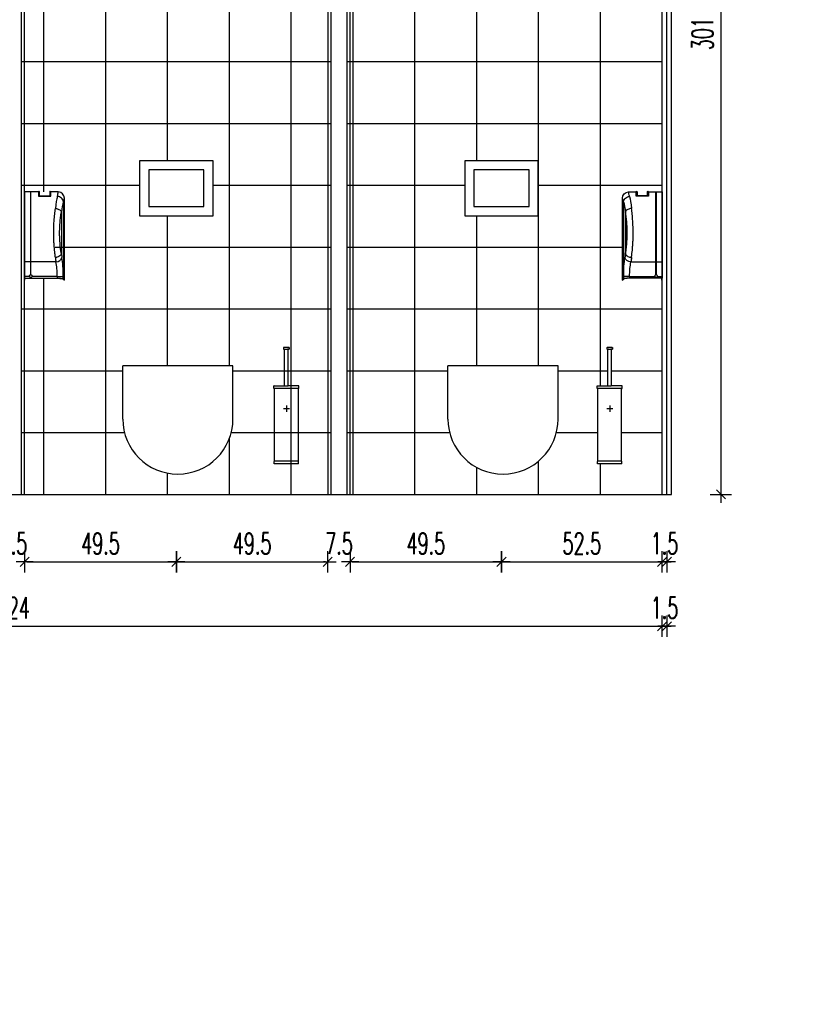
# Model space of a CAD drawing. Header units: centimetres. Extents: x -15121 to 30567, y -60641 to 0.
# Tile 196 of 256: x 11882 to 12142, y -26670 to -26349. Entities that reach past the tile are written whole.
import ezdxf

# ---------------------------------------------------------------- set-up
doc = ezdxf.new("R2010")
doc.units = ezdxf.units.CM
doc.header["$LTSCALE"] = 60
for name, color, linetype in [('AIKA powierzchnie', 6, 'Continuous'), ('AIKA sanitariaty', 7, 'Continuous'), ('AIKA sufity podwieszane', 8, 'Continuous'), ('AIKA TYNK', 5, 'Continuous'), ('AIKA widoki wymiarowanie', 7, 'Continuous'), ('AIKA widokowe', 7, 'Continuous'), ('AIKA ŚCIANA', 8, 'Continuous')]:
    doc.layers.add(name, color=color, linetype=linetype)
doc.styles.add('wymiar', font='txt.shx', dxfattribs={"width": 0.6})
doc.dimstyles.new('Dwudziestka', dxfattribs={"dimtxt": 7, "dimasz": 0.7, "dimexe": 5, "dimexo": 0, "dimgap": 2.5, "dimtad": 1, "dimtoh": 1, "dimdec": 3, "dimrnd": 0.5, "dimdsep": 46, "dimtxsty": 'wymiar', "dimblk": 'znacznik', "dimcen": 0, "dimdle": 5, "dimse1": 1, "dimse2": 1, "dimclrd": 256, "dimclre": 256, "dimclrt": 256, "dimadec": 0, "dimazin": 0, "dimtfac": 0.4, "dimtdec": 3, "dimtix": 1, "dimtofl": 0, "dimtmove": 2, "dimatfit": 3, "dimldrblk": 'znacznik', "dimfxl": 1, "dimtolj": 1, "dimarcsym": 0})

# ---------------------------------------------------------------- blocks, each defined once
blk = doc.blocks.new('Sl szczotka widok')
at = {"layer": 'AIKA sanitariaty', "transparency": 33554610}
for p, q in [((-0.92, 18.96), (-0.93, 18.96)), ((-0.93, 18.96), (-0.93, 18.95)), ((-0.93, 18.95), (-0.93, 18.45)), ((-0.93, 18.45), (-0.93, 18.44)), ((-0.93, 18.44), (-0.92, 18.44)), ((-0.92, 18.98), (-0.91, 18.99)), ((-0.92, 18.98), (-0.92, 18.98)), ((-0.92, 18.97), (-0.92, 18.98)), ((-0.92, 18.96), (-0.92, 18.97)), ((-0.92, 18.44), (-0.92, 18.43)), ((-0.92, 18.42), (-0.92, 18.43)), ((-0.92, 18.43), (-0.92, 18.43)), ((-0.91, 18.41), (-0.92, 18.42)), ((-0.91, 18.99), (-0.9, 18.99)), ((-0.91, 18.99), (-0.91, 18.99)), ((-0.9, 18.41), (-0.91, 18.41)), ((-0.91, 18.41), (-0.91, 18.41)), ((-0.9, 19), (-0.89, 19)), ((-0.9, 18.99), (-0.9, 19)), ((-0.9, 18.4), (-0.9, 18.41)), ((-0.89, 18.4), (-0.9, 18.4)), ((-0.89, 19), (-0.88, 19)), ((-0.88, 18.4), (-0.89, 18.4)), ((-0.88, 19), (-0.88, 19)), ((0.82, 19), (-0.88, 19)), ((-0.88, 18.4), (-0.88, 18.4)), ((-0.88, 18.4), (-0.68, 18.4)), ((-0.68, 18.4), (-0.67, 18.4)), ((-0.66, 18.4), (-0.67, 18.4)), ((-0.66, 18.4), (-0.66, 18.4)), ((-0.66, 18.4), (-0.65, 18.39)), ((-0.66, 18.4), (-0.65, 18.4)), ((-0.63, 18.4), (-0.65, 18.4)), ((-0.65, 18.39), (-0.63, 18.4)), ((-0.65, 18.39), (-0.65, 18.39)), ((-0.65, 18.39), (-0.64, 18.39)), ((-0.64, 18.39), (-0.64, 18.38)), ((-0.64, 18.38), (-0.63, 18.38)), ((-0.63, 18.4), (-0.49, 18.4)), ((-0.63, 18.38), (-0.63, 18.37)), ((-0.63, 18.36), (-0.63, 18.37)), ((-0.63, 18.35), (-0.63, 18.36)), ((-0.63, 18.36), (-0.63, 18.36)), ((-0.63, 6.55), (-0.63, 18.35)), ((-0.49, 18.4), (-0.48, 18.4)), ((-0.45, 18.4), (-0.48, 18.4)), ((-0.45, 18.4), (0.22, 18.4)), ((0.22, 18.4), (0.3, 18.4)), ((0.3, 18.4), (0.3, 18.4)), ((0.37, 18.4), (0.3, 18.4)), ((0.37, 18.4), (0.37, 18.4)), ((0.49, 18.4), (0.37, 18.4)), ((0.57, 18.4), (0.49, 18.4)), ((0.57, 18.4), (0.57, 18.4)), ((0.6, 18.4), (0.57, 18.4)), ((0.57, 18.4), (0.6, 18.39)), ((0.57, 18.35), (0.57, 18.36)), ((0.57, 18.36), (0.58, 18.36)), ((0.57, 6.55), (0.57, 18.35)), ((0.59, 18.39), (0.58, 18.38)), ((0.58, 18.38), (0.58, 18.38)), ((0.58, 18.38), (0.58, 18.37)), ((0.58, 18.36), (0.58, 18.37)), ((0.6, 18.39), (0.59, 18.39)), ((0.59, 18.39), (0.59, 18.39)), ((0.61, 18.4), (0.6, 18.39)), ((0.6, 18.4), (0.61, 18.4)), ((0.62, 18.4), (0.61, 18.4)), ((0.61, 18.4), (0.61, 18.4)), ((0.62, 18.4), (0.82, 18.4)), ((0.82, 19), (0.83, 19)), ((0.82, 18.4), (0.83, 18.4)), ((0.83, 19), (0.84, 19)), ((0.83, 18.4), (0.84, 18.4)), ((0.84, 19), (0.84, 19)), ((0.84, 19), (0.85, 18.99)), ((0.84, 18.4), (0.85, 18.41)), ((0.84, 18.4), (0.84, 18.4)), ((0.85, 18.99), (0.86, 18.99)), ((0.85, 18.41), (0.86, 18.41)), ((0.86, 18.99), (0.86, 18.99)), ((0.86, 18.99), (0.86, 18.98)), ((0.86, 18.98), (0.87, 18.98)), ((0.86, 18.42), (0.87, 18.43)), ((0.86, 18.41), (0.86, 18.42)), ((0.86, 18.41), (0.86, 18.41)), ((0.87, 18.98), (0.87, 18.97)), ((0.87, 18.97), (0.87, 18.96)), ((0.87, 18.96), (0.87, 18.95)), ((0.87, 18.96), (0.87, 18.96)), ((0.87, 18.95), (0.87, 18.45)), ((0.87, 18.45), (0.87, 18.44)), ((0.87, 18.44), (0.87, 18.43)), ((0.87, 18.44), (0.87, 18.44)), ((0.87, 18.43), (0.87, 18.43)), ((-4.13, 6.45), (-4.13, 6.46)), ((-4.13, 6.46), (-4.12, 6.46)), ((-4.13, 5.65), (-4.13, 6.45)), ((-4.11, 6.49), (-4.12, 6.48)), ((-4.12, 6.48), (-4.12, 6.48)), ((-4.12, 6.48), (-4.12, 6.47)), ((-4.12, 6.46), (-4.12, 6.47)), ((-4.1, 6.49), (-4.11, 6.49)), ((-4.11, 6.49), (-4.11, 6.49)), ((-4.09, 6.5), (-4.1, 6.49)), ((-4.08, 6.5), (-4.09, 6.5)), ((-4.09, 6.5), (-4.09, 6.5)), ((-4.08, 6.5), (-4.08, 6.5)), ((-4.08, 6.5), (-0.68, 6.5)), ((-0.67, 6.5), (-0.68, 6.5)), ((-0.66, 6.5), (-0.67, 6.5)), ((-0.65, 6.51), (-0.66, 6.5)), ((-0.66, 6.5), (-0.66, 6.5)), ((-0.66, 6.5), (-0.65, 6.5)), ((-0.65, 6.51), (-0.65, 6.51)), ((-0.64, 6.51), (-0.65, 6.51)), ((-0.65, 6.5), (-0.54, 6.5)), ((-0.63, 6.53), (-0.64, 6.52)), ((-0.64, 6.52), (-0.64, 6.51)), ((-0.63, 6.54), (-0.63, 6.55)), ((-0.63, 6.54), (-0.63, 6.53)), ((-0.63, 6.54), (-0.63, 6.54)), ((-0.63, 6.53), (-0.63, 6.53)), ((-0.54, 6.5), (-0.54, 6.5)), ((-0.54, 6.5), (-0.49, 6.5)), ((-0.49, 6.5), (0.5, 6.5)), ((0.53, 6.5), (0.5, 6.5)), ((0.54, 6.5), (0.53, 6.5)), ((0.6, 6.5), (0.54, 6.5)), ((0.57, 6.54), (0.57, 6.55)), ((0.58, 6.54), (0.57, 6.54)), ((0.58, 6.53), (0.58, 6.54)), ((0.58, 6.52), (0.58, 6.53)), ((0.58, 6.53), (0.58, 6.53)), ((0.59, 6.51), (0.58, 6.52)), ((0.6, 6.51), (0.59, 6.51)), ((0.59, 6.51), (0.59, 6.51)), ((0.61, 6.5), (0.6, 6.51)), ((0.6, 6.5), (0.61, 6.5)), ((0.62, 6.5), (0.61, 6.5)), ((0.61, 6.5), (0.61, 6.5)), ((4.02, 6.5), (0.62, 6.5)), ((4.02, 6.5), (4.03, 6.5)), ((4.03, 6.5), (4.04, 6.5)), ((4.04, 6.5), (4.04, 6.5)), ((4.04, 6.5), (4.05, 6.49)), ((4.05, 6.49), (4.05, 6.49)), ((4.05, 6.49), (4.06, 6.49)), ((4.06, 6.49), (4.06, 6.48)), ((4.06, 6.48), (4.07, 6.48)), ((4.07, 6.48), (4.07, 6.47)), ((4.07, 6.46), (4.07, 6.47)), ((4.07, 6.45), (4.07, 6.46)), ((4.07, 6.46), (4.07, 6.46)), ((4.07, 5.65), (4.07, 6.45)), ((-4.13, 5.64), (-4.13, 5.65)), ((-4.12, 5.64), (-4.13, 5.64)), ((-4.12, 5.63), (-4.12, 5.64)), ((-4.12, 5.62), (-4.12, 5.63)), ((-4.12, 5.63), (-4.12, 5.63)), ((-4.11, 5.61), (-4.12, 5.62)), ((-4.1, 5.61), (-4.11, 5.61)), ((-4.11, 5.61), (-4.11, 5.61)), ((-4.09, 5.6), (-4.1, 5.61)), ((-4.08, 5.6), (-4.09, 5.6)), ((-4.09, 5.6), (-4.09, 5.6)), ((-4.08, 5.6), (-4.08, 5.6)), ((-4.08, 5.6), (-3.93, 5.6)), ((-3.93, -18.15), (-3.93, 5.6)), ((3.87, 5.6), (-3.93, 5.6)), ((3.87, -18.15), (3.87, 5.6)), ((3.87, 5.6), (4.02, 5.6)), ((4.02, 5.6), (4.03, 5.6)), ((4.03, 5.6), (4.04, 5.6)), ((4.04, 5.6), (4.05, 5.61)), ((4.04, 5.6), (4.04, 5.6)), ((4.05, 5.61), (4.05, 5.61)), ((4.05, 5.61), (4.06, 5.61)), ((4.06, 5.62), (4.07, 5.63)), ((4.06, 5.61), (4.06, 5.62)), ((4.07, 5.64), (4.07, 5.65)), ((4.07, 5.64), (4.07, 5.64)), ((4.07, 5.63), (4.07, 5.64)), ((4.07, 5.63), (4.07, 5.63)), ((0, 0), (0, -2)), ((1, -1), (-1, -1)), ((-4.03, -18.25), (-4.03, -18.24)), ((-4.03, -18.24), (-4.02, -18.24)), ((-4.03, -18.95), (-4.03, -18.25)), ((-4.03, -18.96), (-4.03, -18.95)), ((-4.02, -18.96), (-4.03, -18.96)), ((-4.01, -18.21), (-4.02, -18.22)), ((-4.02, -18.22), (-4.02, -18.22)), ((-4.02, -18.22), (-4.02, -18.23)), ((-4.02, -18.24), (-4.02, -18.23)), ((-4.02, -18.96), (-4.02, -18.97)), ((-4.02, -18.97), (-4.02, -18.98)), ((-4.02, -18.97), (-4.02, -18.97)), ((-4.02, -18.98), (-4.01, -18.99)), ((-4, -18.21), (-4.01, -18.21)), ((-4.01, -18.21), (-4.01, -18.21)), ((-4.01, -18.99), (-4, -18.99)), ((-4.01, -18.99), (-4.01, -18.99)), ((-3.99, -18.2), (-4, -18.21)), ((-4, -18.99), (-3.99, -19)), ((-3.98, -18.2), (-3.99, -18.2)), ((-3.99, -18.2), (-3.99, -18.2)), ((-3.99, -19), (-3.98, -19)), ((-3.99, -19), (-3.99, -19)), ((-3.98, -18.2), (-3.97, -18.2)), ((-3.98, -19), (-3.98, -19)), ((3.92, -19), (-3.98, -19)), ((-3.97, -18.2), (-3.96, -18.2)), ((-3.96, -18.2), (-3.95, -18.19)), ((-3.96, -18.2), (-3.96, -18.2)), ((-3.95, -18.19), (-3.95, -18.19)), ((-3.95, -18.19), (-3.94, -18.19)), ((-3.94, -18.18), (-3.93, -18.17)), ((-3.94, -18.19), (-3.94, -18.18)), ((-3.93, -18.16), (-3.93, -18.15)), ((-3.93, -18.16), (-3.93, -18.16)), ((-3.93, -18.17), (-3.93, -18.16)), ((3.87, -18.16), (-3.93, -18.16)), ((-3.93, -18.17), (-3.93, -18.17)), ((3.87, -18.16), (3.87, -18.15)), ((3.88, -18.16), (3.87, -18.16)), ((3.88, -18.17), (3.88, -18.16)), ((3.88, -18.18), (3.88, -18.17)), ((3.88, -18.17), (3.88, -18.17)), ((3.89, -18.19), (3.88, -18.18)), ((3.9, -18.19), (3.89, -18.19)), ((3.89, -18.19), (3.89, -18.19)), ((3.91, -18.2), (3.9, -18.19)), ((3.92, -18.2), (3.91, -18.2)), ((3.91, -18.2), (3.91, -18.2)), ((3.93, -18.2), (3.92, -18.2)), ((3.92, -19), (3.93, -19)), ((3.94, -18.2), (3.93, -18.2)), ((3.93, -19), (3.94, -19)), ((3.94, -18.2), (3.94, -18.2)), ((3.95, -18.21), (3.94, -18.2)), ((3.94, -19), (3.95, -18.99)), ((3.94, -19), (3.94, -19)), ((3.95, -18.21), (3.95, -18.21)), ((3.96, -18.21), (3.95, -18.21)), ((3.95, -18.99), (3.96, -18.99)), ((3.95, -18.99), (3.95, -18.99)), ((3.96, -18.22), (3.96, -18.21)), ((3.97, -18.22), (3.96, -18.22)), ((3.96, -18.98), (3.97, -18.97)), ((3.96, -18.99), (3.96, -18.98)), ((3.97, -18.23), (3.97, -18.22)), ((3.97, -18.24), (3.97, -18.23)), ((3.97, -18.25), (3.97, -18.24)), ((3.97, -18.24), (3.97, -18.24)), ((3.97, -18.95), (3.97, -18.25)), ((3.97, -18.96), (3.97, -18.95)), ((3.97, -18.97), (3.97, -18.96)), ((3.97, -18.96), (3.97, -18.96)), ((3.97, -18.97), (3.97, -18.97))]:
    blk.add_line(p, q, dxfattribs=at)
blk = doc.blocks.new('Sl dozownik papieru bok')
at = {"layer": 'AIKA sanitariaty', "extrusion": (0, 1, 0)}
for p, q in [((0, 11.44), (0, -11.44)), ((1.95, 11.44), (0, 11.44)), ((1.95, 11.44), (1.95, -11.44)), ((2, -11.41), (2, 11.39)), ((2.05, -11.44), (2.05, 11.44)), ((4.5, 11.44), (2.05, 11.44)), ((4.5, 11.49), (4.5, 10.05)), ((4.5, 10.05), (4.65, 10.05)), ((4.65, 10.05), (8.35, 10.05)), ((4.8, 10.2), (4.8, 11.49)), ((8.2, 11.49), (8.2, 10.2)), ((8.35, 10.05), (8.5, 10.05)), ((8.5, 10.05), (8.5, 11.49)), ((11, 11.44), (8.5, 11.44)), ((12.67, 8.16), (12.67, -17.02)), ((13, -6.06), (13, 9.44)), ((12.01, 4.81), (12.01, -8.73)), ((13, -9.06), (13, -6.36)), ((13, -17.36), (13, -9.36)), ((0, -11.44), (0, -16.18)), ((1.95, -11.44), (0, -11.44)), ((1.95, -11.44), (1.95, -15.63)), ((2, -15.6), (2, -11.41)), ((10.22, -11.44), (2.05, -11.44)), ((2.05, -15.63), (2.05, -11.44)), ((0, -16.18), (0, -16.73)), ((1.57, -16.18), (0, -16.18)), ((0, -17.36), (0, -16.73)), ((0, -16.73), (1.95, -16.73)), ((0.1, -17.36), (0, -17.36)), ((0.1, -16.75), (10.64, -16.75)), ((0.1, -17.36), (0.1, -16.75)), ((1.95, -16.5), (1.95, -16.73)), ((2, -16.74), (2, -16.53)), ((2.05, -16.73), (2.05, -16.5)), ((2.05, -16.73), (10.64, -16.73)), ((10.64, -16.18), (2.43, -16.18)), ((10.64, -16.18), (12.61, -16.18)), ((10.64, -16.18), (10.64, -16.73)), ((12.61, -16.98), (12.61, -16.18)), ((13, -17.36), (12.9, -17.36))]:
    blk.add_line(p, q, dxfattribs=at)
at = {"layer": 'AIKA sanitariaty'}
blk.add_line((4.8, 10.2), (8.2, 10.2), dxfattribs=at)
for centre, radius, start, end in [((1.95, 11.39), 0.05, 0, 90), ((2.05, 11.39), 0.05, 90, 180), ((4.65, 11.49), 0.15, 0, 180), ((8.35, 11.49), 0.15, 0, 180), ((11, 9.44), 2, 0, 90), ((2, -16.06), 0.446, 196.352, 263.5691), ((2, -16.06), 0.446, 276.4309, 343.648)]:
    blk.add_arc(centre, radius, start, end, dxfattribs=at)
for centre, major_axis, ratio, start_param, end_param in [((11.55, -1.96), (0, -13.4), 0.141078, 3.616913, 4.070164), ((13.53, -1.96), (0, 11.4), 0.165828, 0.471862, 0.935057), ((13.53, -1.96), (0, 11.4), 0.165828, 2.206536, 2.357098), ((1.95, -11.41), (0.05, 0), 0.707745, 4.712389, 6.283185), ((2.05, -11.41), (-0.05, 0), 0.707745, 0, 1.570796), ((11.55, -1.96), (0, -13.4), 0.141078, 5.354614, 5.498691), ((10.22, -10.03), (1.97, 0.33), 0.702921, 4.596141, 6.051104), ((9.2, -16.18), (0, -6.7), 0.215329, 1.570796, 2.357098), ((11.17, -16.18), (0, 8.7), 0.165828, 4.712389, 5.498691), ((13.48, 27.64), (0, -45), 0.165828, 6.153694, 6.160974), ((13.58, 27.64), (0, -45), 0.165828, 6.153328, 6.160657)]:
    blk.add_ellipse(centre, major_axis=major_axis, ratio=ratio, start_param=start_param, end_param=end_param, dxfattribs=at)
for points, knots in [([(10.69, 9.96), (10.72, 10.13), (10.76, 10.29), (10.85, 10.75), (10.9, 11), (10.97, 11.3), (10.99, 11.38), (11, 11.43), (11, 11.44), (11, 11.44)], [665.068332, 665.068332, 665.068332, 665.068332, 674.873359, 674.873359, 696.15174, 696.15174, 712.840829, 712.840829, 719.36757, 719.36757, 719.36757, 719.36757]), ([(12.67, 8.2), (12.65, 8.43), (12.58, 8.66), (12.35, 9.08), (12.19, 9.28), (11.81, 9.59), (11.61, 9.72), (11.16, 9.89), (10.93, 9.94), (10.69, 9.96), (10.69, 9.96), (10.69, 9.96)], [0, 0, 0, 0, 7.811334, 7.811334, 15.623566, 15.623566, 22.812435, 22.812435, 29.999926, 29.999926, 30.008028, 30.008028, 30.008028, 30.008028]), ([(12.67, 8.16), (12.71, 8.31), (12.74, 8.46), (12.84, 8.86), (12.9, 9.06), (12.97, 9.32), (12.99, 9.39), (13, 9.44), (13, 9.44), (13, 9.44)], [664.576978, 664.576978, 664.576978, 664.576978, 674.873359, 674.873359, 696.15174, 696.15174, 712.840829, 712.840829, 719.36757, 719.36757, 719.36757, 719.36757]), ([(12.67, 8.2), (12.67, 8.19), (12.67, 8.19), (12.67, 8.18), (12.67, 8.17), (12.67, 8.16)], [25.154736, 25.154736, 25.154736, 25.154736, 25.2068571, 25.2068571, 25.5412471, 25.5412471, 25.5412471, 25.5412471]), ([(10.04, -9.98), (9.98, -9.57), (9.93, -9.14), (9.8, -7.96), (9.72, -7.18), (9.63, -5.96), (9.6, -5.53), (9.55, -4.67), (9.54, -4.24), (9.5, -3.19), (9.49, -2.57), (9.49, -1.96), (9.49, -1.09), (9.51, -0.22), (9.59, 1.48), (9.64, 2.32), (9.77, 3.81), (9.84, 4.48), (9.96, 5.44), (10, 5.76), (10.04, 6.07)], [645.898161, 645.898161, 645.898161, 645.898161, 659.198751, 659.198751, 681.041528, 681.041528, 692.345125, 692.345125, 703.648717, 703.648717, 719.365815, 719.365815, 719.365815, 741.542046, 741.542046, 763.718271, 763.718271, 782.93566, 782.93566, 792.832229, 792.832229, 792.832229, 792.832229]), ([(10.04, 6.07), (10.04, 6.07), (10.04, 6.07), (10.05, 6.07), (10.05, 6.07), (10.07, 6.07), (10.07, 6.07), (10.09, 6.06), (10.11, 6.06), (10.14, 6.06), (10.17, 6.05), (10.25, 6.04), (10.3, 6.03), (10.45, 6.01), (10.55, 5.98), (10.85, 5.9), (11.03, 5.82), (11.41, 5.63), (11.59, 5.49), (11.86, 5.2), (11.96, 5.05), (12, 4.89)], [-0.008999, -0.008999, -0.008999, -0.008999, 0, 0, 0.195131, 0.195131, 0.390205, 0.390205, 0.780355, 0.780355, 1.560665, 1.560665, 3.121408, 3.121408, 6.243965, 6.243965, 12.498055, 12.498055, 20.307105, 20.307105, 28.11533, 28.11533, 28.11533, 28.11533]), ([(12, -8.81), (11.94, -8.45), (11.88, -8.07), (11.74, -7.06), (11.66, -6.4), (11.57, -5.36), (11.54, -5), (11.49, -4.27), (11.47, -3.9), (11.44, -3.01), (11.42, -2.48), (11.42, -1.96), (11.42, -1.22), (11.45, -0.48), (11.52, 0.97), (11.58, 1.68), (11.72, 2.95), (11.79, 3.52), (11.91, 4.35), (11.96, 4.62), (12, 4.89)], [645.629, 645.629, 645.629, 645.629, 659.198751, 659.198751, 681.041528, 681.041528, 692.345125, 692.345125, 703.648717, 703.648717, 719.365815, 719.365815, 719.365815, 741.542046, 741.542046, 763.718271, 763.718271, 782.93566, 782.93566, 793.101387, 793.101387, 793.101387, 793.101387]), ([(12, 4.89), (12, 4.89), (12, 4.89), (12, 4.88), (12, 4.87), (12, 4.86), (12.01, 4.85), (12.01, 4.83), (12.01, 4.82), (12.01, 4.81)], [125.169211, 125.169211, 125.169211, 125.169211, 125.262842, 125.262842, 125.558179, 125.558179, 125.889339, 125.889339, 126.290447, 126.290447, 126.290447, 126.290447]), ([(13, -6.36), (13, -6.34), (13, -6.32), (13, -6.28), (13, -6.26), (13, -6.22), (13, -6.21), (13, -6.17), (13, -6.16), (13, -6.13), (13, -6.12), (13, -6.1), (13, -6.09), (13, -6.07), (13, -6.07), (13, -6.06), (13, -6.06), (13, -6.06)], [9.040508, 9.040508, 9.040508, 9.040508, 9.60554, 9.60554, 10.170572, 10.170572, 10.735604, 10.735604, 11.300635, 11.300635, 11.865667, 11.865667, 12.430699, 12.430699, 12.995731, 12.995731, 13.560763, 13.560763, 13.560763, 13.560763]), ([(12, -8.81), (11.96, -8.97), (11.86, -9.12), (11.59, -9.41), (11.41, -9.54), (11.03, -9.74), (10.85, -9.81), (10.55, -9.9), (10.45, -9.92), (10.3, -9.95), (10.25, -9.96), (10.17, -9.97), (10.14, -9.97), (10.11, -9.98), (10.09, -9.98), (10.07, -9.98), (10.07, -9.98), (10.05, -9.98), (10.05, -9.98), (10.04, -9.98), (10.04, -9.98), (10.04, -9.98)], [0, 0, 0, 0, 7.812705, 7.812705, 15.626234, 15.626234, 21.883911, 21.883911, 25.00826, 25.00826, 26.569898, 26.569898, 27.350657, 27.350657, 27.74103, 27.74103, 27.936216, 27.936216, 28.131463, 28.131463, 28.140466, 28.140466, 28.140466, 28.140466]), ([(12.01, -8.73), (12.01, -8.74), (12.01, -8.76), (12, -8.78), (12, -8.79), (12, -8.8), (12, -8.81), (12, -8.81)], [0, 0, 0, 0, 0.4713843, 0.4713843, 0.7522977, 0.7522977, 0.8768388, 0.8768388, 0.8768388, 0.8768388]), ([(13, -9.36), (13, -9.36), (13, -9.36), (13, -9.35), (13, -9.34), (13, -9.33), (13, -9.32), (13, -9.3), (13, -9.28), (13, -9.26), (13, -9.24), (13, -9.21), (13, -9.19), (13, -9.15), (13, -9.14), (13, -9.1), (13, -9.08), (13, -9.06)], [4.520254, 4.520254, 4.520254, 4.520254, 5.085286, 5.085286, 5.650318, 5.650318, 6.215349, 6.215349, 6.780381, 6.780381, 7.345413, 7.345413, 7.910445, 7.910445, 8.475477, 8.475477, 9.040508, 9.040508, 9.040508, 9.040508]), ([(1.57, -16.18), (1.56, -16.13), (1.55, -16.07), (1.56, -15.96), (1.58, -15.91), (1.63, -15.81), (1.67, -15.77), (1.74, -15.7), (1.78, -15.68), (1.86, -15.64), (1.91, -15.63), (1.95, -15.63)], [0, 0, 0, 0, 1.67973, 1.67973, 3.345317, 3.345317, 5.029283, 5.029283, 6.356617, 6.356617, 7.680543, 7.680543, 7.680543, 7.680543]), ([(1.95, -15.63), (1.95, -15.63), (1.95, -15.63), (1.96, -15.63), (1.96, -15.63), (1.96, -15.63), (1.97, -15.63), (1.97, -15.62), (1.98, -15.62), (1.99, -15.62), (1.99, -15.61), (2, -15.61), (2, -15.61), (2, -15.6), (2, -15.6), (2, -15.6)], [0, 0, 0, 0, 0.0386857, 0.0386857, 0.0913353, 0.0913353, 0.2058954, 0.2058954, 0.3596081, 0.3596081, 0.5465586, 0.5465586, 0.7588633, 0.7588633, 0.8308353, 0.8308353, 0.8308353, 0.8308353]), ([(2, -15.6), (2, -15.6), (2, -15.6), (2, -15.61), (2.01, -15.61), (2.01, -15.62), (2.02, -15.62), (2.03, -15.62), (2.03, -15.63), (2.04, -15.63), (2.04, -15.63), (2.05, -15.63), (2.05, -15.63), (2.05, -15.63), (2.05, -15.63), (2.05, -15.63)], [0.2918775, 0.2918775, 0.2918775, 0.2918775, 0.3960463, 0.3960463, 0.6263589, 0.6263589, 0.8143675, 0.8143675, 0.9971347, 0.9971347, 1.063857, 1.063857, 1.0956106, 1.0956106, 1.1232919, 1.1232919, 1.1232919, 1.1232919]), ([(2.05, -15.63), (2.11, -15.64), (2.17, -15.65), (2.27, -15.71), (2.31, -15.75), (2.39, -15.84), (2.41, -15.89), (2.44, -15.98), (2.45, -16.02), (2.45, -16.1), (2.44, -16.14), (2.43, -16.18)], [0, 0, 0, 0, 1.776792, 1.776792, 3.535319, 3.535319, 5.25857, 5.25857, 6.469223, 6.469223, 7.686222, 7.686222, 7.686222, 7.686222]), ([(2, -16.53), (2, -16.53), (2, -16.52), (1.99, -16.52), (1.99, -16.51), (1.98, -16.51), (1.97, -16.51), (1.96, -16.5), (1.96, -16.5), (1.96, -16.5), (1.95, -16.5), (1.95, -16.5), (1.95, -16.5), (1.95, -16.5)], [0.0002596, 0.0002596, 0.0002596, 0.0002596, 0.229786, 0.229786, 0.4547161, 0.4547161, 0.6651443, 0.6651443, 0.7616079, 0.7616079, 0.8255576, 0.8255576, 0.8366718, 0.8366718, 0.8366718, 0.8366718]), ([(1.95, -16.73), (1.96, -16.73), (1.96, -16.73), (1.98, -16.73), (1.98, -16.73), (1.99, -16.73), (1.99, -16.73), (2, -16.73), (2, -16.74), (2, -16.74)], [1.517308, 1.517308, 1.517308, 1.517308, 1.7062116, 1.7062116, 1.8951152, 1.8951152, 2.0855545, 2.0855545, 2.2759938, 2.2759938, 2.2759938, 2.2759938]), ([(2.05, -16.5), (2.05, -16.5), (2.05, -16.5), (2.04, -16.5), (2.04, -16.5), (2.04, -16.5), (2.03, -16.5), (2.02, -16.51), (2.02, -16.51), (2.01, -16.52), (2.01, -16.52), (2, -16.52), (2, -16.53), (2, -16.53)], [0.8160481, 0.8160481, 0.8160481, 0.8160481, 0.8455755, 0.8455755, 0.9154752, 0.9154752, 1.0346429, 1.0346429, 1.252889, 1.252889, 1.456001, 1.456001, 1.6530857, 1.6530857, 1.6530857, 1.6530857]), ([(2, -16.74), (2, -16.74), (2, -16.73), (2.01, -16.73), (2.01, -16.73), (2.02, -16.73), (2.02, -16.73), (2.04, -16.73), (2.04, -16.73), (2.05, -16.73)], [2.2759326, 2.2759326, 2.2759326, 2.2759326, 2.467066, 2.467066, 2.6581995, 2.6581995, 2.8464085, 2.8464085, 3.0346176, 3.0346176, 3.0346176, 3.0346176]), ([(10.64, -16.73), (10.77, -16.73), (10.9, -16.73), (11.16, -16.74), (11.28, -16.75), (11.53, -16.76), (11.65, -16.77), (11.86, -16.8), (11.96, -16.81), (12.14, -16.84), (12.23, -16.85), (12.37, -16.89), (12.44, -16.9), (12.54, -16.94), (12.58, -16.95), (12.61, -16.97), (12.61, -16.98), (12.61, -16.98)], [60.506898, 60.506898, 60.506898, 60.506898, 64.273678, 64.273678, 68.040459, 68.040459, 71.80724, 71.80724, 75.574021, 75.574021, 79.379576, 79.379576, 83.185131, 83.185131, 86.990686, 86.990686, 87.56164, 87.56164, 87.56164, 87.56164]), ([(10.64, -16.75), (10.76, -16.75), (10.88, -16.75), (11.13, -16.76), (11.25, -16.76), (11.48, -16.78), (11.6, -16.79), (11.8, -16.81), (11.9, -16.82), (12.07, -16.85), (12.15, -16.86), (12.29, -16.89), (12.35, -16.91), (12.45, -16.94), (12.48, -16.96), (12.51, -16.98), (12.51, -16.98), (12.52, -16.98)], [0, 0, 0, 0, 3.57835, 3.57835, 7.156699, 7.156699, 10.735049, 10.735049, 14.313398, 14.313398, 17.928234, 17.928234, 21.54307, 21.54307, 25.157906, 25.157906, 25.699958, 25.699958, 25.699958, 25.699958]), ([(12.57, -17.02), (12.6, -17.05), (12.63, -17.08), (12.7, -17.16), (12.75, -17.21), (12.82, -17.28), (12.85, -17.31), (12.89, -17.35), (12.9, -17.36), (12.9, -17.36)], [7.773219, 7.773219, 7.773219, 7.773219, 14.844533, 14.844533, 29.689066, 29.689066, 44.5336, 44.5336, 59.378133, 59.378133, 59.378133, 59.378133]), ([(12.67, -17.02), (12.7, -17.05), (12.73, -17.08), (12.8, -17.16), (12.85, -17.21), (12.92, -17.28), (12.95, -17.31), (12.99, -17.35), (13, -17.36), (13, -17.36)], [7.774572, 7.774572, 7.774572, 7.774572, 14.878773, 14.878773, 29.757545, 29.757545, 44.636318, 44.636318, 59.515091, 59.515091, 59.515091, 59.515091])]:
    blk.add_open_spline(points, degree=3, knots=knots, dxfattribs=at)
blk = doc.blocks.new('znacznik')
at = {"color": 0}
for points in [[(0, -5), (0, 5)], [(-4, 0), (4, 0)]]:
    blk.add_lwpolyline(points, dxfattribs=at)
at = {"color": 1}
blk.add_lwpolyline([(-2.12, -2.12), (2.12, 2.12)], dxfattribs=at)
blk = doc.blocks.new('*D6373')
at = {"layer": 'AIKA widoki wymiarowanie', "lineweight": -2}
blk.add_line((11884.81, -26525.61), (11932.98, -26525.61), dxfattribs=at)
at = {"layer": 'Defpoints', "color": 0}
for p in [(11933.68, -26461.6), (11884.11, -26486.25), (11933.68, -26525.61)]:
    blk.add_point(p, dxfattribs=at)
at = {"layer": 'AIKA widoki wymiarowanie', "linetype": 'ByBlock', "lineweight": -2, "xscale": 0.7, "yscale": 0.7, "zscale": 0.7, "rotation": 180}
blk.add_blockref('znacznik', (11884.11, -26525.61), dxfattribs=at)
at = {"layer": 'AIKA widoki wymiarowanie', "linetype": 'ByBlock', "lineweight": -2, "xscale": 0.7, "yscale": 0.7, "zscale": 0.7}
blk.add_blockref('znacznik', (11933.68, -26525.61), dxfattribs=at)
at = {"layer": 'AIKA widoki wymiarowanie', "insert": (11908.89, -26519.61), "char_height": 7, "attachment_point": 5, "style": 'wymiar'}
blk.add_mtext('\\A1;49.5', dxfattribs=at)
blk = doc.blocks.new('*D6374')
at = {"layer": 'AIKA widoki wymiarowanie', "lineweight": -2}
blk.add_line((11934.38, -26525.61), (11982.44, -26525.61), dxfattribs=at)
at = {"layer": 'Defpoints', "color": 0}
for p in [(11933.68, -26461.6), (11983.14, -26484.4), (11983.14, -26525.61)]:
    blk.add_point(p, dxfattribs=at)
at = {"layer": 'AIKA widoki wymiarowanie', "linetype": 'ByBlock', "lineweight": -2, "xscale": 0.7, "yscale": 0.7, "zscale": 0.7, "rotation": 180}
blk.add_blockref('znacznik', (11933.68, -26525.61), dxfattribs=at)
at = {"layer": 'AIKA widoki wymiarowanie', "linetype": 'ByBlock', "lineweight": -2, "xscale": 0.7, "yscale": 0.7, "zscale": 0.7}
blk.add_blockref('znacznik', (11983.14, -26525.61), dxfattribs=at)
at = {"layer": 'AIKA widoki wymiarowanie', "insert": (11958.41, -26519.61), "char_height": 7, "attachment_point": 5, "style": 'wymiar'}
blk.add_mtext('\\A1;49.5', dxfattribs=at)
blk = doc.blocks.new('*D6376')
at = {"layer": 'AIKA widoki wymiarowanie', "lineweight": -2}
blk.add_line((11991.14, -26525.61), (12039.2, -26525.61), dxfattribs=at)
at = {"layer": 'Defpoints', "color": 0}
for p in [(12039.9, -26461.6), (11990.44, -26484.59), (12039.9, -26525.61)]:
    blk.add_point(p, dxfattribs=at)
at = {"layer": 'AIKA widoki wymiarowanie', "linetype": 'ByBlock', "lineweight": -2, "xscale": 0.7, "yscale": 0.7, "zscale": 0.7, "rotation": 180}
blk.add_blockref('znacznik', (11990.44, -26525.61), dxfattribs=at)
at = {"layer": 'AIKA widoki wymiarowanie', "linetype": 'ByBlock', "lineweight": -2, "xscale": 0.7, "yscale": 0.7, "zscale": 0.7}
blk.add_blockref('znacznik', (12039.9, -26525.61), dxfattribs=at)
at = {"layer": 'AIKA widoki wymiarowanie', "insert": (12015.17, -26519.61), "char_height": 7, "attachment_point": 5, "style": 'wymiar'}
blk.add_mtext('\\A1;49.5', dxfattribs=at)
blk = doc.blocks.new('*D6377')
at = {"layer": 'AIKA widoki wymiarowanie', "lineweight": -2, "transparency": 16777216}
blk.add_line((12040.6, -26525.61), (12091.71, -26525.61), dxfattribs=at)
at = {"layer": 'Defpoints', "color": 0, "transparency": 16777216}
for p in [(12039.9, -26461.6), (12092.41, -26503.6), (12092.41, -26525.61)]:
    blk.add_point(p, dxfattribs=at)
at = {"layer": 'AIKA widoki wymiarowanie', "lineweight": -2, "transparency": 16777216, "xscale": 0.7, "yscale": 0.7, "zscale": 0.7, "rotation": 180}
blk.add_blockref('znacznik', (12039.9, -26525.61), dxfattribs=at)
at = {"layer": 'AIKA widoki wymiarowanie', "lineweight": -2, "transparency": 16777216, "xscale": 0.7, "yscale": 0.7, "zscale": 0.7}
blk.add_blockref('znacznik', (12092.41, -26525.61), dxfattribs=at)
at = {"layer": 'AIKA widoki wymiarowanie', "transparency": 16777216, "insert": (12066.16, -26519.61), "char_height": 7, "attachment_point": 5, "style": 'wymiar'}
blk.add_mtext('\\A1;52.5', dxfattribs=at)
blk = doc.blocks.new('*D6378')
at = {"layer": 'AIKA widoki wymiarowanie', "lineweight": -2, "transparency": 16777216}
for p, q in [((12091.71, -26525.61), (12091.01, -26525.61)), ((12094.61, -26525.61), (12095.31, -26525.61))]:
    blk.add_line(p, q, dxfattribs=at)
at = {"layer": 'Defpoints', "color": 0, "transparency": 16777216}
for p in [(12092.41, -26503.6), (12093.91, -26503.6), (12093.91, -26525.61)]:
    blk.add_point(p, dxfattribs=at)
at = {"layer": 'AIKA widoki wymiarowanie', "lineweight": -2, "transparency": 16777216, "xscale": 0.7, "yscale": 0.7, "zscale": 0.7}
blk.add_blockref('znacznik', (12092.41, -26525.61), dxfattribs=at)
at = {"layer": 'AIKA widoki wymiarowanie', "lineweight": -2, "transparency": 16777216, "xscale": 0.7, "yscale": 0.7, "zscale": 0.7, "rotation": 180}
blk.add_blockref('znacznik', (12093.91, -26525.61), dxfattribs=at)
at = {"layer": 'AIKA widoki wymiarowanie', "transparency": 16777216, "insert": (12093.16, -26519.61), "char_height": 7, "attachment_point": 5, "style": 'wymiar'}
blk.add_mtext('\\A1;1.5', dxfattribs=at)
blk = doc.blocks.new('*D6296')
at = {"layer": 'AIKA widoki wymiarowanie', "lineweight": -2}
blk.add_line((11669.11, -26546.65), (12091.71, -26546.65), dxfattribs=at)
at = {"layer": 'Defpoints', "color": 0}
for p in [(11668.41, -26493.49), (12092.41, -26493.49), (12092.41, -26546.65)]:
    blk.add_point(p, dxfattribs=at)
at = {"layer": 'AIKA widoki wymiarowanie', "linetype": 'ByBlock', "lineweight": -2, "xscale": 0.7, "yscale": 0.7, "zscale": 0.7, "rotation": 180}
blk.add_blockref('znacznik', (11668.41, -26546.65), dxfattribs=at)
at = {"layer": 'AIKA widoki wymiarowanie', "linetype": 'ByBlock', "lineweight": -2, "xscale": 0.7, "yscale": 0.7, "zscale": 0.7}
blk.add_blockref('znacznik', (12092.41, -26546.65), dxfattribs=at)
at = {"layer": 'AIKA widoki wymiarowanie', "insert": (11880.41, -26540.65), "char_height": 7, "attachment_point": 5, "style": 'wymiar'}
blk.add_mtext('\\A1;424', dxfattribs=at)
blk = doc.blocks.new('*D6297')
at = {"layer": 'AIKA widoki wymiarowanie', "lineweight": -2}
for p, q in [((12091.71, -26546.65), (12091.01, -26546.65)), ((12094.61, -26546.65), (12095.31, -26546.65))]:
    blk.add_line(p, q, dxfattribs=at)
at = {"layer": 'Defpoints', "color": 0}
for p in [(12092.41, -26493.49), (12093.91, -26493.49), (12093.91, -26546.65)]:
    blk.add_point(p, dxfattribs=at)
at = {"layer": 'AIKA widoki wymiarowanie', "linetype": 'ByBlock', "lineweight": -2, "xscale": 0.7, "yscale": 0.7, "zscale": 0.7}
blk.add_blockref('znacznik', (12092.41, -26546.65), dxfattribs=at)
at = {"layer": 'AIKA widoki wymiarowanie', "linetype": 'ByBlock', "lineweight": -2, "xscale": 0.7, "yscale": 0.7, "zscale": 0.7, "rotation": 180}
blk.add_blockref('znacznik', (12093.91, -26546.65), dxfattribs=at)
at = {"layer": 'AIKA widoki wymiarowanie', "insert": (12093.16, -26540.65), "char_height": 7, "attachment_point": 5, "style": 'wymiar'}
blk.add_mtext('\\A1;1.5', dxfattribs=at)
blk = doc.blocks.new('*D6387')
at = {"layer": 'AIKA widoki wymiarowanie', "lineweight": -2, "transparency": 16777216}
blk.add_line((12111.58, -26203.3), (12111.58, -26502.9), dxfattribs=at)
at = {"layer": 'Defpoints', "color": 0, "transparency": 16777216}
for p in [(12092.41, -26202.6), (12092.41, -26503.6), (12111.58, -26503.6)]:
    blk.add_point(p, dxfattribs=at)
at = {"layer": 'AIKA widoki wymiarowanie', "lineweight": -2, "transparency": 16777216, "xscale": 0.7, "yscale": 0.7, "zscale": 0.7}
for p, rotation in [((12111.58, -26202.6), 90), ((12111.58, -26503.6), 270)]:
    blk.add_blockref('znacznik', p, dxfattribs=dict(at, rotation=rotation))
at = {"layer": 'AIKA widoki wymiarowanie', "transparency": 16777216, "insert": (12105.58, -26353.1), "char_height": 7, "attachment_point": 5, "rotation": 90, "style": 'wymiar'}
blk.add_mtext('\\A1;301', dxfattribs=at)
blk = doc.blocks.new('*D7277')
at = {"layer": 'AIKA widoki wymiarowanie', "lineweight": -2}
for p, q in [((11876.11, -26525.61), (11875.41, -26525.61)), ((11884.81, -26525.61), (11885.51, -26525.61))]:
    blk.add_line(p, q, dxfattribs=at)
at = {"layer": 'Defpoints', "color": 0}
for p in [(11876.81, -26522.11), (11884.11, -26522.11), (11884.11, -26525.61)]:
    blk.add_point(p, dxfattribs=at)
at = {"layer": 'AIKA widoki wymiarowanie', "linetype": 'ByBlock', "lineweight": -2, "xscale": 0.7, "yscale": 0.7, "zscale": 0.7}
blk.add_blockref('znacznik', (11876.81, -26525.61), dxfattribs=at)
at = {"layer": 'AIKA widoki wymiarowanie', "linetype": 'ByBlock', "lineweight": -2, "xscale": 0.7, "yscale": 0.7, "zscale": 0.7, "rotation": 180}
blk.add_blockref('znacznik', (11884.11, -26525.61), dxfattribs=at)
at = {"layer": 'AIKA widoki wymiarowanie', "insert": (11880.46, -26519.61), "char_height": 7, "attachment_point": 5, "style": 'wymiar'}
blk.add_mtext('\\A1;7.5', dxfattribs=at)
blk = doc.blocks.new('*D7278')
at = {"layer": 'AIKA widoki wymiarowanie', "lineweight": -2}
for p, q in [((11982.44, -26525.61), (11981.74, -26525.61)), ((11991.14, -26525.61), (11991.84, -26525.61))]:
    blk.add_line(p, q, dxfattribs=at)
at = {"layer": 'Defpoints', "color": 0}
for p in [(11983.14, -26522.11), (11990.44, -26522.11), (11990.44, -26525.61)]:
    blk.add_point(p, dxfattribs=at)
at = {"layer": 'AIKA widoki wymiarowanie', "linetype": 'ByBlock', "lineweight": -2, "xscale": 0.7, "yscale": 0.7, "zscale": 0.7}
blk.add_blockref('znacznik', (11983.14, -26525.61), dxfattribs=at)
at = {"layer": 'AIKA widoki wymiarowanie', "linetype": 'ByBlock', "lineweight": -2, "xscale": 0.7, "yscale": 0.7, "zscale": 0.7, "rotation": 180}
blk.add_blockref('znacznik', (11990.44, -26525.61), dxfattribs=at)
at = {"layer": 'AIKA widoki wymiarowanie', "insert": (11986.79, -26519.61), "char_height": 7, "attachment_point": 5, "style": 'wymiar'}
blk.add_mtext('\\A1;7.5', dxfattribs=at)

msp = doc.modelspace()

# ---------------------------------------------------------------- hatches: boundary and pattern name
at = {"layer": 'AIKA sufity podwieszane', "transparency": 33554610}
h = msp.add_hatch(dxfattribs=at)
h.set_pattern_fill('ANSI32', color=8, angle=0.6)
h.set_pattern_definition([(45.6, (4466.2785, -1566.11), (-6.8053523, 6.6642933), []), (45.6, (4470.768, -1566.063), (-6.8053523, 6.6642933), [])])
h.paths.add_polyline_path([(12093.9146, -26117.5987), (11666.9146, -26117.5987), (11666.9146, -26202.5987, -1), (11669.9146, -26202.5987), (12092.4146, -26202.5987), (12093.9146, -26202.5987)])
h.paths.add_polyline_path([(12081.094, -27428.3228), (12163.2602, -27428.3228), (12163.2602, -27404.0522), (12081.094, -27404.0522)], flags=9)
h.paths.add_polyline_path([(12114.3702, -27401.1671), (12330.3134, -27401.1671), (12330.3134, -27377.6842), (12114.3702, -27377.6842)], flags=9)
h.paths.add_polyline_path([(12002.4864, -27495.7987), (12060.0402, -27495.7987), (12060.0402, -27471.4304), (12002.4864, -27471.4304)], flags=9)
h.paths.add_polyline_path([(11930.778, -27431.4066), (12012.9714, -27431.4066), (12012.9714, -27407.1523), (11930.778, -27407.1523)], flags=9)
h.paths.add_polyline_path([(12003.6509, -27363.3126), (12519.4158, -27363.3126), (12519.4158, -27327.3381), (12003.6509, -27327.3381)], flags=9)
h.paths.add_polyline_path([(11967.1775, -27382.7098), (12564.7628, -27382.7098), (12564.7628, -27357.3546), (11967.1775, -27357.3546)], flags=9)
h.paths.add_polyline_path([(12288.6922, -27501.0627), (12423.7404, -27501.0627), (12423.7404, -27470.1832), (12288.6922, -27470.1832)], flags=9)
h.paths.add_polyline_path([(11932.4463, -27495.6231), (12002.4419, -27495.6231), (12002.4419, -27470.9456), (11932.4463, -27470.9456)], flags=9)
h.paths.add_polyline_path([(11932.4843, -27462.0595), (11994.0262, -27462.0595), (11994.0262, -27437.8052), (11932.4843, -27437.8052)], flags=9)
h.paths.add_polyline_path([(12074.5007, -27495.5716), (12259.3272, -27495.5716), (12259.3272, -27471.2033), (12074.5007, -27471.2033)], flags=9)
h.paths.add_polyline_path([(12083.149, -27467.6483), (12496.2862, -27467.6483), (12496.2862, -27436.3619), (12083.149, -27436.3619)], flags=9)
h.paths.add_polyline_path([(12483.5205, -27493.9928), (12503.8627, -27493.9928), (12503.8627, -27470.0477), (12483.5205, -27470.0477)], flags=9)
h.paths.add_polyline_path([(11513.2396, -27035.7614), (11551.7125, -27035.7592), (11551.7101, -26993.8772), (11513.2372, -26993.8794)], flags=9)
h.paths.add_polyline_path([(11060.4933, -27035.7614), (11098.9662, -27035.7592), (11098.9638, -26993.8772), (11060.4909, -26993.8794)], flags=9)
h.paths.add_polyline_path([(11919.1026, -26980.6538), (11990.4597, -26980.6538), (11990.4597, -26967.1538), (11919.1026, -26967.1538)], flags=9)
h.paths.add_polyline_path([(11917.5413, -27058.0538), (11988.8984, -27058.0538), (11988.8984, -27044.5538), (11917.5413, -27044.5538)], flags=9)
h.paths.add_polyline_path([(11700.1916, -26844.6838), (11755.1529, -26844.6806), (11755.1495, -26784.8493), (11700.1882, -26784.8524)], flags=9)
h.paths.add_polyline_path([(11427.3267, -26845.5688), (11482.288, -26845.5656), (11482.2845, -26785.7342), (11427.3233, -26785.7374)], flags=9)
h.paths.add_polyline_path([(11294.0432, -26979.8538), (11365.4003, -26979.8538), (11365.4003, -26966.3538), (11294.0432, -26966.3538)], flags=9)
h.paths.add_polyline_path([(11295.6045, -27057.2538), (11366.9616, -27057.2538), (11366.9616, -27043.7538), (11295.6045, -27043.7538)], flags=9)
h.paths.add_polyline_path([(11521.8166, -26931.977), (11552.5502, -26931.977), (11552.5502, -26881.6152), (11521.8166, -26881.6152)], flags=9)
h.paths.add_polyline_path([(11232.9438, -26931.977), (11263.6773, -26931.977), (11263.6773, -26881.6152), (11232.9438, -26881.6152)], flags=9)
h.paths.add_polyline_path([(11157.3038, -26932.0267), (11188.0374, -26932.0267), (11188.0374, -26881.6649), (11157.3038, -26881.6649)], flags=9)
h.paths.add_polyline_path([(11072.9438, -26931.977), (11103.6773, -26931.977), (11103.6773, -26881.6152), (11072.9438, -26881.6152)], flags=9)
h.paths.add_polyline_path([(11054.4564, -26845.5688), (11109.4177, -26845.5656), (11109.4142, -26785.7342), (11054.4529, -26785.7374)], flags=9)
h.paths.add_polyline_path([(10559.4245, -26844.6838), (10614.3858, -26844.6806), (10614.3823, -26784.8493), (10559.421, -26784.8524)], flags=9)
h.paths.add_polyline_path([(12171.0529, -26276.6882), (12226.0142, -26276.685), (12226.0107, -26216.8536), (12171.0495, -26216.8568)], flags=9)
h.paths.add_polyline_path([(11673.2315, -26276.5731), (11728.1928, -26276.57), (11728.1894, -26216.7386), (11673.2281, -26216.7417)], flags=9)
h.paths.add_polyline_path([(10783.8877, -26276.6882), (10838.8489, -26276.685), (10838.8455, -26216.8536), (10783.8842, -26216.8568)], flags=9)
h.paths.add_polyline_path([(10559.4245, -26276.6882), (10614.3858, -26276.685), (10614.3823, -26216.8536), (10559.421, -26216.8568)], flags=9)
h.paths.add_polyline_path([(10474.541, -26085.4251), (10703.7361, -26085.4251), (10703.7361, -26028.0612), (10474.541, -26028.0612)], flags=9)

# ---------------------------------------------------------------- linework, layer by layer
at = {"layer": 'AIKA powierzchnie', "color": 2}
msp.add_lwpolyline([(12092.4146, -26202.5987), (11668.4146, -26202.5987), (11668.4146, -26503.5987), (12092.4146, -26503.5987)], close=True, dxfattribs=at)
at = {"layer": 'AIKA sanitariaty'}
for p, q in [((11916.1756, -26478.9662), (11916.1756, -26461.5987)), ((11952.1756, -26461.5987), (11916.1756, -26461.5987)), ((11952.1756, -26478.9662), (11952.1756, -26461.5987)), ((12022.4036, -26478.9662), (12022.4036, -26461.5987)), ((12058.4036, -26461.5987), (12022.4036, -26461.5987)), ((12058.4036, -26478.9662), (12058.4036, -26461.5987))]:
    msp.add_line(p, q, dxfattribs=at)
for points in [[(11921.6756, -26394.5987), (11921.6756, -26412.5987), (11945.6756, -26412.5987), (11945.6756, -26394.5987)], [(11924.6756, -26397.5987), (11924.6756, -26409.5987), (11942.6756, -26409.5987), (11942.6756, -26397.5987)]]:
    msp.add_lwpolyline(points, close=True, dxfattribs=at)
at = {"layer": 'AIKA sanitariaty', "color": 7}
for points in [[(12027.9036, -26394.5987), (12027.9036, -26412.5987), (12051.9036, -26412.5987), (12051.9036, -26394.5987)], [(12030.9036, -26397.5987), (12030.9036, -26409.5987), (12048.9036, -26409.5987), (12048.9036, -26397.5987)]]:
    msp.add_lwpolyline(points, close=True, dxfattribs=at)
at = {"layer": 'AIKA sanitariaty'}
for centre in [(11934.1756, -26478.9662), (12040.4036, -26478.9662)]:
    msp.add_arc(centre, 18, 180, 0, dxfattribs=at)
at = {"layer": 'AIKA TYNK'}
for p, q in [((12093.9146, -26503.5987), (12093.9146, -26117.5987)), ((11666.9146, -26503.5987), (12093.9146, -26503.5987))]:
    msp.add_line(p, q, dxfattribs=at)
at = {"layer": 'AIKA widokowe', "color": 8}
for p, q in [((11890.4146, -26404.7987), (11890.4146, -26202.5987)), ((11910.6146, -26503.5987), (11910.6146, -26202.5987)), ((11930.8146, -26394.5987), (11930.8146, -26202.5987)), ((11951.0146, -26461.5987), (11951.0146, -26202.5987)), ((11971.2146, -26503.5987), (11971.2146, -26202.5987)), ((11991.4146, -26503.5987), (11991.4146, -26202.5987)), ((12011.6146, -26503.5987), (12011.6146, -26202.5987)), ((12031.8146, -26394.5987), (12031.8146, -26202.5987)), ((12052.0146, -26461.5987), (12052.0146, -26202.5987)), ((12072.2146, -26468.0987), (12072.2146, -26202.5987)), ((11883.1136, -26362.1987), (11984.1396, -26362.1987)), ((11989.4396, -26362.1987), (12092.4146, -26362.1987)), ((11883.1136, -26382.3987), (11984.1396, -26382.3987)), ((11989.4396, -26382.3987), (12092.4146, -26382.3987)), ((11883.1136, -26402.5987), (11921.6756, -26402.5987)), ((11945.6756, -26402.5987), (11984.1396, -26402.5987)), ((11989.4396, -26402.5987), (12027.9036, -26402.5987)), ((12051.9036, -26402.5987), (12092.4146, -26402.5987)), ((11930.8146, -26461.5987), (11930.8146, -26412.5987)), ((12031.8146, -26461.5987), (12031.8146, -26412.5987)), ((11894.1126, -26422.7987), (11984.1396, -26422.7987)), ((11989.4396, -26422.7987), (12079.4156, -26422.7987)), ((11890.4146, -26503.5987), (11890.4146, -26432.9692)), ((11883.1136, -26442.9987), (11984.1396, -26442.9987)), ((11989.4396, -26442.9987), (12092.4146, -26442.9987)), ((11883.1136, -26463.1987), (11916.1756, -26463.1987)), ((11952.1756, -26463.1987), (11984.1396, -26463.1987)), ((11989.4396, -26463.1987), (12022.4036, -26463.1987)), ((12058.4036, -26463.1987), (12074.6598, -26463.1987)), ((12075.8598, -26463.1987), (12092.4146, -26463.1987)), ((11883.1136, -26483.3987), (11916.7299, -26483.3987)), ((11951.0146, -26503.5987), (11951.0146, -26485.3261)), ((11951.6213, -26483.3987), (11984.1396, -26483.3987)), ((11989.4396, -26483.3987), (12022.9579, -26483.3987)), ((12057.8493, -26483.3987), (12071.36, -26483.3987)), ((12079.1595, -26483.3987), (12092.4146, -26483.3987)), ((12052.0146, -26503.5987), (12052.0146, -26492.7206)), ((12031.8146, -26503.5987), (12031.8146, -26494.7848)), ((12072.2146, -26503.5987), (12072.2146, -26493.5987)), ((11930.8146, -26503.5987), (11930.8146, -26496.6496))]:
    msp.add_line(p, q, dxfattribs=at)
at = {"layer": 'AIKA widokowe'}
msp.add_line((12092.4146, -26503.5987), (12092.4146, -26202.5987), dxfattribs=at)
for points in [[(11884.1136, -26503.5987), (11884.1136, -26202.5987), (11876.8136, -26202.5987), (11876.8136, -26503.5987)], [(11883.1136, -26503.5987), (11883.1136, -26202.5987), (11877.8136, -26202.5987), (11877.8136, -26503.5987)], [(11990.4396, -26503.5987), (11990.4396, -26202.5987), (11983.1396, -26202.5987), (11983.1396, -26503.5987)], [(11989.4396, -26503.5987), (11989.4396, -26202.5987), (11984.1396, -26202.5987), (11984.1396, -26503.5987)]]:
    msp.add_lwpolyline(points, close=True, dxfattribs=at)
at = {"layer": 'AIKA ŚCIANA'}
for p, q in [((12095.4486, -26503.5987), (12095.4486, -26117.5987)), ((12093.9146, -26503.5987), (12095.4486, -26503.5987))]:
    msp.add_line(p, q, dxfattribs=at)

# ---------------------------------------------------------------- block references
at = {"layer": 'AIKA sanitariaty', "color": 8}
for name, p in [('Sl dozownik papieru bok', (11884.1136, -26416.2405)), ('Sl szczotka widok', (11969.6604, -26474.5987)), ('Sl szczotka widok', (12075.2854, -26474.5987))]:
    msp.add_blockref(name, p, dxfattribs=at)
at = {"layer": 'AIKA sanitariaty', "color": 8, "xscale": -1}
msp.add_blockref('Sl dozownik papieru bok', (12092.4146, -26416.2405), dxfattribs=at)

# ---------------------------------------------------------------- dimensions: what is measured, and where the dimension line sits
at = {"layer": 'AIKA widoki wymiarowanie'}
dim = msp.add_linear_dim(base=(12111.5786, -26503.5987), p1=(12092.4146, -26202.5987), p2=(12092.4146, -26503.5987), angle=90, dimstyle='Dwudziestka', dxfattribs=at)
dim.commit()
dim.dimension.update_dxf_attribs({"geometry": '*D6387', "text_midpoint": (12105.5786, -26353.0987)})
for base, p1, p2, picture, middle in [((11933.6756, -26525.6066), (11884.1136, -26486.2499), (11933.6756, -26461.5987), '*D6373', (11908.8946, -26519.6066)), ((11983.1396, -26525.6066), (11933.6756, -26461.5987), (11983.1396, -26484.3971), '*D6374', (11958.4076, -26519.6066)), ((12039.9036, -26525.6066), (11990.4396, -26484.5897), (12039.9036, -26461.5987), '*D6376', (12015.1716, -26519.6066)), ((12092.4146, -26525.6066), (12039.9036, -26461.5987), (12092.4146, -26503.5987), '*D6377', (12066.1591, -26519.6066)), ((12092.4146, -26546.6539), (11668.4146, -26493.49), (12092.4146, -26493.49), '*D6296', (11880.4146, -26540.6539)), ((12093.9146, -26546.6539), (12092.4146, -26493.49), (12093.9146, -26493.49), '*D6297', (12093.1646, -26540.6539)), ((12093.9146, -26525.6066), (12092.4146, -26503.5987), (12093.9146, -26503.5987), '*D6378', (12093.1646, -26519.6066))]:
    dim = msp.add_linear_dim(base=base, p1=p1, p2=p2, dimstyle='Dwudziestka', dxfattribs=at)
    dim.commit()
    dim.dimension.update_dxf_attribs({"geometry": picture, "text_midpoint": middle})
for base, p1, p2, picture, middle in [((11884.1136, -26525.6066), (11876.8136, -26522.1066), (11884.1136, -26522.1066), '*D7277', (11880.4636, -26519.6066)), ((11990.4396, -26525.6066), (11983.1396, -26522.1066), (11990.4396, -26522.1066), '*D7278', (11986.7896, -26519.6066))]:
    dim = msp.add_linear_dim(base=base, p1=p1, p2=p2, dimstyle='Dwudziestka', override={"dimtxsty": 'wymiar', "dimldrblk": 'znacznik'}, dxfattribs=at)
    dim.commit()
    dim.dimension.update_dxf_attribs({"geometry": picture, "text_midpoint": middle})

doc.saveas('drawing.dxf')
